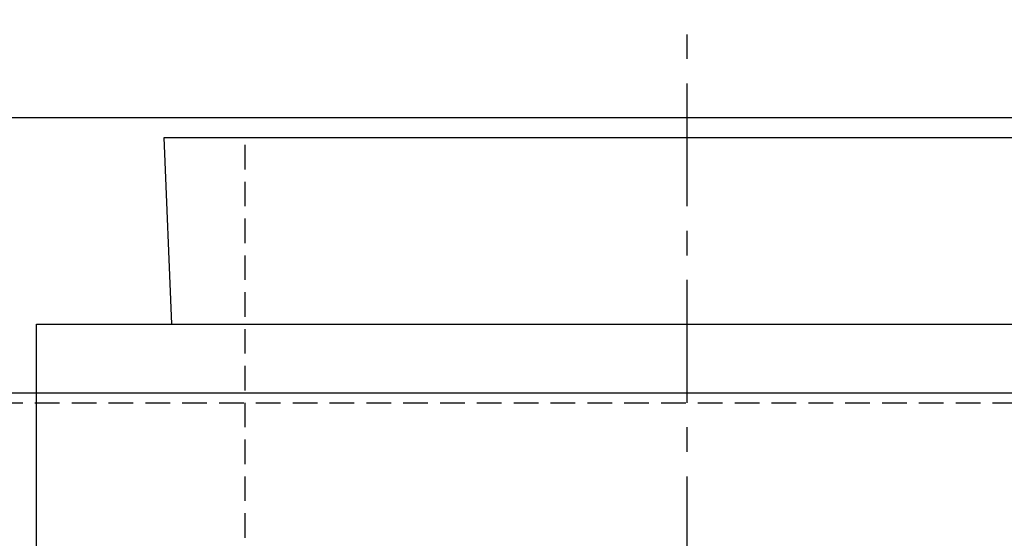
# Model space of a CAD drawing. Extents: x -148 to 326, y -148 to 326.
# Tile 8 of 10: x -68 to 32, y 273 to 326. Entities that reach past the tile are written whole.
import ezdxf

# ---------------------------------------------------------------- set-up
doc = ezdxf.new("R2010")
doc.units = 0
doc.header["$LTSCALE"] = 10
doc.linetypes.add('CENTER', pattern=[2, 1.25, -0.25, 0.25, -0.25])
doc.linetypes.add('HIDDEN', pattern=[0.375, 0.25, -0.125])
doc.layers.get('0').update_dxf_attribs({"linetype": 'CONTINUOUS'})
doc.layers.add('CENTER', color=1, linetype='CENTER')
doc.layers.add('HIDDEN', color=3, linetype='HIDDEN')

msp = doc.modelspace()

# ---------------------------------------------------------------- linework, layer by layer
for p, q in [((103, 316.3), (-103, 316.3)), ((-53.25, 314.3), (53.25, 314.3)), ((-52.46, 295.3), (-53.25, 314.3)), ((-66.25, 237.3), (-66.25, 295.3)), ((-66.25, 295.3), (66.25, 295.3)), ((-138, 288.3), (138, 288.3))]:
    msp.add_line(p, q)
at = {"layer": 'CENTER'}
msp.add_line((0, 207.3), (0, 326.3), dxfattribs=at)
at = {"layer": 'HIDDEN'}
for p, q in [((-45, 217.3), (-45, 314.3)), ((-92.65, 287.3), (92.65, 287.3))]:
    msp.add_line(p, q, dxfattribs=at)

doc.saveas('drawing.dxf')
